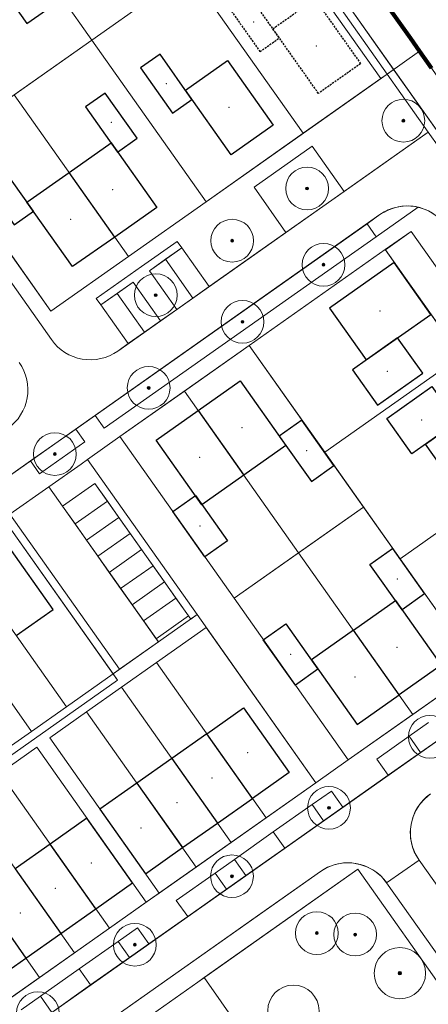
# Model space of a CAD drawing. Extents: x 168554 to 174410, y 515675 to 521218.
# Tile 104 of 110: x 172385 to 172436, y 518929 to 519054. Entities that reach past the tile are written whole.
import ezdxf

# ---------------------------------------------------------------- set-up
doc = ezdxf.new("R2010")
doc.units = 0
doc.header["$MEASUREMENT"] = 0
doc.linetypes.add('DASHED2', pattern=[0.375, 0.25, -0.125])
doc.linetypes.add('VW-1-1_STREEP', pattern=[2, 1, -1])
for name, color, linetype, lineweight in [('Algemeen - 1411 Basislijnen deelgebieden', 5, 'Continuous', 90), ('Deelgebied 3.2 - 1070 Ondergrond ontwerp', 7, 'Continuous', 9), ('Deelgebied 3.2 - 1070 Ondergrond ontwerp bomen', 7, 'Continuous', 9), ('Deelgebied 3.2 - 1071 Ondergrond bijgebouwen', 7, 'Continuous', 30), ('Deelgebied 3.2 - 1071 Ondergrond panden', 7, 'Continuous', 30), ('Deelgebied 3.2 - bijgebouwen', 253, 'Continuous', 9), ('Deelgebied 3.2 - grondgebonden woningen', 253, 'Continuous', 9)]:
    doc.layers.add(name, color=color, linetype=linetype, lineweight=lineweight)

msp = doc.modelspace()

# ---------------------------------------------------------------- hatches: boundary and pattern name
at = {"layer": 'Deelgebied 3.2 - 1070 Ondergrond ontwerp bomen', "ltscale": 0.1}
h = msp.add_hatch(color=256, dxfattribs=at)
edge = h.paths.add_edge_path()
edge.add_arc((172433.07, 519040.86), 0.18, 0, 360)
h = msp.add_hatch(color=256, dxfattribs=at)
edge = h.paths.add_edge_path()
edge.add_arc((172420.91, 519032.28), 0.18, 0, 360)
h = msp.add_hatch(color=256, dxfattribs=at)
edge = h.paths.add_edge_path()
edge.add_arc((172411.46, 519025.69), 0.18, 0, 360)
h = msp.add_hatch(color=256, dxfattribs=at)
edge = h.paths.add_edge_path()
edge.add_arc((172422.98, 519022.65), 0.18, 0, 360)
h = msp.add_hatch(color=256, dxfattribs=at)
edge = h.paths.add_edge_path()
edge.add_arc((172401.8, 519018.8), 0.18, 0, 360)
h = msp.add_hatch(color=256, dxfattribs=at)
edge = h.paths.add_edge_path()
edge.add_arc((172412.76, 519015.44), 0.18, 0, 360)
h = msp.add_hatch(color=256, dxfattribs=at)
edge = h.paths.add_edge_path()
edge.add_arc((172400.91, 519007.08), 0.18, 0, 360)
h = msp.add_hatch(color=256, dxfattribs=at)
edge = h.paths.add_edge_path()
edge.add_arc((172389.07, 518998.72), 0.18, 0, 360)
h = msp.add_hatch(color=256, dxfattribs=at)
edge = h.paths.add_edge_path()
edge.add_arc((172423.68, 518954), 0.18, 0, 360)
h = msp.add_hatch(color=256, dxfattribs=at)
edge = h.paths.add_edge_path()
edge.add_arc((172411.43, 518945.35), 0.18, 0, 360)
h = msp.add_hatch(color=256, dxfattribs=at)
edge = h.paths.add_edge_path()
edge.add_arc((172422.15, 518938.17), 0.18, 0, 360)
h = msp.add_hatch(color=256, dxfattribs=at)
edge = h.paths.add_edge_path()
edge.add_arc((172426.98, 518937.98), 0.18, 0, 360)
h = msp.add_hatch(color=256, dxfattribs=at)
edge = h.paths.add_edge_path()
edge.add_arc((172399.17, 518936.7), 0.18, 0, 360)
h = msp.add_hatch(color=256, dxfattribs=at)
edge = h.paths.add_edge_path()
edge.add_arc((172432.63, 518933.1), 0.216, 0, 360)

# ---------------------------------------------------------------- linework, layer by layer
at = {"layer": 'Algemeen - 1411 Basislijnen deelgebieden'}
msp.add_lwpolyline([(172383.23, 519123.18), (172387.84, 519116.64), (172392.45, 519110.11), (172397.06, 519103.57), (172401.67, 519097.03), (172403.36, 519094.65), (172404.62, 519092.85), (172406.29, 519090.5), (172410.9, 519083.96), (172415.51, 519077.42), (172420.12, 519070.89), (172420.7, 519070.07), (172424.73, 519064.35), (172429.35, 519057.81), (172433.96, 519051.28), (172435.11, 519049.64), (172436.63, 519047.49)], dxfattribs=at)
at = {"layer": 'Deelgebied 3.2 - 1070 Ondergrond ontwerp'}
for p, q in [((172551.18, 518878.2), (172310.78, 519218.92)), ((172342.48, 519173.99), (172551.18, 518878.2)), ((172431.84, 519047.34), (172403.02, 519088.19)), ((172393.74, 519051.05), (172379.32, 519071.47)), ((172393.74, 519051.05), (172379.32, 519071.47)), ((172379.32, 519071.47), (172393.74, 519051.05)), ((172393.74, 519051.05), (172379.32, 519071.47)), ((172435.11, 519049.64), (172420.7, 519070.07)), ((172416.61, 519067.19), (172393.74, 519051.05)), ((172416.61, 519067.19), (172393.74, 519051.05)), ((172415.8, 519066.61), (172430.21, 519046.18)), ((172416.61, 519067.19), (172431.03, 519046.76)), ((172431.03, 519046.76), (172416.61, 519067.19)), ((172416.61, 519067.19), (172431.03, 519046.76)), ((172431.03, 519046.76), (172416.61, 519067.19)), ((172431.03, 519046.76), (172416.61, 519067.19)), ((172405.99, 519059.69), (172393.74, 519051.05)), ((172393.74, 519051.05), (172405.99, 519059.69)), ((172405.99, 519059.69), (172420.4, 519039.27)), ((172420.4, 519039.27), (172405.99, 519059.69)), ((172429.35, 519057.81), (172433.96, 519051.28)), ((172433.96, 519051.28), (172429.35, 519057.81)), ((172433.96, 519051.28), (172429.35, 519057.81)), ((172433.96, 519051.28), (172429.35, 519057.81)), ((172388.64, 519013.18), (172360.1, 519053.62)), ((172360.1, 519053.62), (172388.64, 519013.18)), ((172393.74, 519051.05), (172374.13, 519037.21)), ((172374.13, 519037.21), (172393.74, 519051.05)), ((172393.74, 519051.05), (172383.93, 519044.13)), ((172383.93, 519044.13), (172393.74, 519051.05)), ((172408.15, 519030.62), (172393.74, 519051.05)), ((172393.74, 519051.05), (172408.15, 519030.62)), ((172408.15, 519030.62), (172393.74, 519051.05)), ((172393.74, 519051.05), (172408.15, 519030.62)), ((172433.96, 519051.28), (172435.11, 519049.64)), ((172435.11, 519049.64), (172433.96, 519051.28)), ((172435.11, 519049.64), (172433.96, 519051.28)), ((172435.11, 519049.64), (172433.96, 519051.28)), ((172431.03, 519046.76), (172435.11, 519049.64)), ((172435.11, 519049.64), (172436.37, 519047.86)), ((172436.63, 519047.49), (172435.11, 519049.64)), ((172439.72, 519043.11), (172435.11, 519049.64)), ((172439.72, 519043.11), (172435.11, 519049.64)), ((172408.15, 519030.62), (172431.03, 519046.76)), ((172420.4, 519039.27), (172431.03, 519046.76)), ((172431.03, 519046.76), (172430.21, 519046.18)), ((172430.21, 519046.18), (172431.03, 519046.76)), ((172431.84, 519047.34), (172431.03, 519046.76)), ((172431.03, 519046.76), (172431.84, 519047.34)), ((172431.03, 519046.76), (172436.22, 519039.41)), ((172436.22, 519039.41), (172431.03, 519046.76)), ((172477.97, 518981.97), (172431.84, 519047.34)), ((172430.21, 519046.18), (172420.4, 519039.27)), ((172398.35, 519023.7), (172383.93, 519044.13)), ((172383.93, 519044.13), (172398.35, 519023.7)), ((172436.22, 519039.41), (172397, 519011.74)), ((172420.4, 519039.27), (172408.15, 519030.62)), ((172408.15, 519030.62), (172420.4, 519039.27)), ((172425.59, 519031.91), (172436.22, 519039.41)), ((172475.71, 518983.44), (172436.22, 519039.41)), ((172436.22, 519039.41), (172475.71, 518983.44)), ((172374.13, 519037.21), (172388.54, 519016.78)), ((172388.54, 519016.78), (172374.13, 519037.21)), ((172374.13, 519037.21), (172388.54, 519016.78)), ((172414.21, 519032.44), (172421.56, 519037.63)), ((172421.56, 519037.63), (172414.21, 519032.44)), ((172421.56, 519037.63), (172425.59, 519031.91)), ((172425.59, 519031.91), (172421.56, 519037.63)), ((172418.24, 519026.72), (172414.21, 519032.44)), ((172414.21, 519032.44), (172418.24, 519026.72)), ((172418.24, 519026.72), (172425.59, 519031.91)), ((172388.54, 519016.78), (172408.15, 519030.62)), ((172408.15, 519030.62), (172398.35, 519023.7)), ((172398.35, 519023.7), (172408.15, 519030.62)), ((172434.92, 519029.92), (172429.63, 519026.19)), ((172429.63, 519026.19), (172434.92, 519029.92)), ((172429.63, 519026.19), (172434.92, 519029.92)), ((172430.11, 519028.98), (172307.82, 518942.69)), ((172430.11, 519028.98), (172428.48, 519027.83)), ((172428.48, 519027.83), (172394.16, 519003.61)), ((172408.55, 519019.88), (172418.24, 519026.72)), ((172428.48, 519027.83), (172429.63, 519026.19)), ((172429.63, 519026.19), (172428.48, 519027.83)), ((172430.78, 519024.56), (172434.05, 519026.86)), ((172434.05, 519026.86), (172430.78, 519024.56)), ((172430.8, 519024.53), (172434.07, 519026.84)), ((172434.05, 519026.86), (172439.82, 519018.69)), ((172439.82, 519018.69), (172434.05, 519026.86)), ((172434.07, 519026.84), (172462.88, 518986.01)), ((172429.63, 519026.19), (172395.31, 519001.98)), ((172395.31, 519001.98), (172429.63, 519026.19)), ((172400.02, 519022.43), (172404.51, 519025.6)), ((172404.51, 519025.6), (172400.02, 519022.43)), ((172404.51, 519025.6), (172405.09, 519024.79)), ((172405.09, 519024.79), (172404.51, 519025.6)), ((172401, 519021.9), (172405.09, 519024.79)), ((172405.09, 519024.79), (172403.04, 519023.34)), ((172405.09, 519024.79), (172408.55, 519019.88)), ((172408.55, 519019.88), (172405.09, 519024.79)), ((172413.62, 519012.45), (172430.78, 519024.56)), ((172430.78, 519024.56), (172413.62, 519012.45)), ((172430.78, 519024.56), (172413.62, 519012.45)), ((172459.61, 518983.7), (172430.78, 519024.56)), ((172430.78, 519024.56), (172436.55, 519016.39)), ((172440.3, 519011.07), (172430.78, 519024.56)), ((172459.61, 518983.7), (172430.8, 519024.53)), ((172398.35, 519023.7), (172388.54, 519016.78)), ((172388.54, 519016.78), (172398.35, 519023.7)), ((172403.04, 519023.34), (172401, 519021.9)), ((172403.04, 519023.34), (172406.5, 519018.44)), ((172406.5, 519018.44), (172403.04, 519023.34)), ((172394.3, 519018.4), (172400.02, 519022.43)), ((172400.02, 519022.43), (172394.3, 519018.4)), ((172404.46, 519017), (172401, 519021.9)), ((172401, 519021.9), (172404.46, 519017)), ((172394.87, 519017.58), (172398.96, 519020.46)), ((172398.96, 519020.46), (172396.92, 519019.02)), ((172398.96, 519020.46), (172402.42, 519015.56)), ((172402.42, 519015.56), (172398.96, 519020.46)), ((172406.5, 519018.44), (172408.55, 519019.88)), ((172394.87, 519017.58), (172394.3, 519018.4)), ((172394.3, 519018.4), (172394.87, 519017.58)), ((172396.92, 519019.02), (172394.87, 519017.58)), ((172396.92, 519019.02), (172400.37, 519014.12)), ((172400.37, 519014.12), (172396.92, 519019.02)), ((172404.46, 519017), (172406.5, 519018.44)), ((172398.33, 519012.68), (172394.87, 519017.58)), ((172394.87, 519017.58), (172398.33, 519012.68)), ((172402.42, 519015.56), (172404.05, 519016.71)), ((172404.05, 519016.71), (172404.46, 519017)), ((172400.37, 519014.12), (172402.42, 519015.56)), ((172398.33, 519012.68), (172400.37, 519014.12)), ((172397, 519011.74), (172398.33, 519012.68)), ((172413.62, 519012.45), (172397.28, 519000.92)), ((172405.44, 519006.67), (172413.62, 519012.45)), ((172413.62, 519012.45), (172405.44, 519006.67)), ((172428.04, 518992.02), (172413.62, 519012.45)), ((172413.62, 519012.45), (172442.45, 518971.6)), ((172428.04, 518992.02), (172413.62, 519012.45)), ((172413.62, 519012.45), (172423.14, 518998.97)), ((172440.3, 519011.07), (172423.14, 518998.97)), ((172423.14, 518998.97), (172440.3, 519011.07)), ((172397.28, 519000.92), (172405.44, 519006.67)), ((172405.44, 519006.67), (172397.28, 519000.92)), ((172419.85, 518986.25), (172405.44, 519006.67)), ((172405.44, 519006.67), (172419.85, 518986.25)), ((172394.16, 519003.61), (172391.71, 519001.88)), ((172395.31, 519001.98), (172394.16, 519003.61)), ((172394.16, 519003.61), (172395.31, 519001.98)), ((172391.71, 519001.88), (172385.99, 518997.85)), ((172391.71, 519001.88), (172392.86, 519000.25)), ((172392.86, 519000.25), (172391.71, 519001.88)), ((172393.2, 518998.04), (172397.28, 519000.92)), ((172397.28, 519000.92), (172393.2, 518998.04)), ((172411.69, 518980.49), (172397.28, 519000.92)), ((172397.28, 519000.92), (172411.69, 518980.49)), ((172397.28, 519000.92), (172411.69, 518980.49)), ((172392.86, 519000.25), (172387.14, 518996.21)), ((172387.14, 518996.21), (172392.86, 519000.25)), ((172392.38, 518997.46), (172393.2, 518998.04)), ((172393.2, 518998.04), (172392.38, 518997.46)), ((172393.2, 518998.04), (172407.03, 518978.43)), ((172407.03, 518978.43), (172393.2, 518998.04)), ((172423.14, 518998.97), (172432.66, 518985.48)), ((172385.99, 518997.85), (172381.08, 518994.39)), ((172387.14, 518996.21), (172385.99, 518997.85)), ((172385.99, 518997.85), (172387.14, 518996.21)), ((172388.29, 518994.58), (172392.38, 518997.46)), ((172392.38, 518997.46), (172388.29, 518994.58)), ((172449.81, 518997.58), (172432.66, 518985.48)), ((172432.66, 518985.48), (172449.81, 518997.58)), ((172383.39, 518991.12), (172388.29, 518994.58)), ((172388.29, 518994.58), (172383.39, 518991.12)), ((172402.13, 518974.97), (172388.29, 518994.58)), ((172388.29, 518994.58), (172390.02, 518992.13)), ((172390.02, 518992.13), (172394.11, 518995.01)), ((172394.11, 518995.01), (172390.02, 518992.13)), ((172394.11, 518995.01), (172406.22, 518977.85)), ((172395.69, 518992.76), (172394.11, 518995.01)), ((172390.02, 518992.13), (172391.61, 518989.88)), ((172395.69, 518992.76), (172391.61, 518989.88)), ((172391.61, 518989.88), (172395.69, 518992.76)), ((172397.14, 518990.72), (172395.69, 518992.76)), ((172411.69, 518980.49), (172428.04, 518992.02)), ((172419.85, 518986.25), (172428.04, 518992.02)), ((172428.04, 518992.02), (172419.85, 518986.25)), ((172428.04, 518992.02), (172442.45, 518971.6)), ((172442.45, 518971.6), (172428.04, 518992.02)), ((172396.99, 518970.12), (172382.57, 518990.54)), ((172382.57, 518990.54), (172396.41, 518970.93)), ((172396.41, 518970.93), (172382.57, 518990.54)), ((172383.39, 518991.12), (172397.23, 518971.51)), ((172397.23, 518971.51), (172383.39, 518991.12)), ((172397.14, 518990.72), (172393.05, 518987.84)), ((172393.05, 518987.84), (172397.14, 518990.72)), ((172398.58, 518988.68), (172397.14, 518990.72)), ((172391.61, 518989.88), (172393.05, 518987.84)), ((172398.58, 518988.68), (172394.49, 518985.8)), ((172394.49, 518985.8), (172398.58, 518988.68)), ((172400.02, 518986.64), (172398.58, 518988.68)), ((172393.05, 518987.84), (172394.49, 518985.8)), ((172376.69, 518986.39), (172390.53, 518966.78)), ((172390.53, 518966.78), (172376.69, 518986.39)), ((172394.49, 518985.8), (172395.93, 518983.75)), ((172400.02, 518986.64), (172395.93, 518983.75)), ((172395.93, 518983.75), (172400.02, 518986.64)), ((172401.46, 518984.59), (172400.02, 518986.64)), ((172419.85, 518986.25), (172411.69, 518980.49)), ((172411.69, 518980.49), (172419.85, 518986.25)), ((172434.26, 518965.82), (172419.85, 518986.25)), ((172419.85, 518986.25), (172434.26, 518965.82)), ((172401.46, 518984.59), (172397.37, 518981.71)), ((172397.37, 518981.71), (172401.46, 518984.59)), ((172402.9, 518982.55), (172401.46, 518984.59)), ((172432.66, 518985.48), (172442.45, 518971.6)), ((172372.28, 518983.28), (172386.12, 518963.67)), ((172386.12, 518963.67), (172372.28, 518983.28)), ((172395.93, 518983.75), (172397.37, 518981.71)), ((172402.9, 518982.55), (172398.81, 518979.67)), ((172398.81, 518979.67), (172402.9, 518982.55)), ((172404.34, 518980.51), (172402.9, 518982.55)), ((172351.43, 518901.87), (172463.84, 518981.18)), ((172397.37, 518981.71), (172398.81, 518979.67)), ((172398.81, 518979.67), (172400.26, 518977.62)), ((172404.34, 518980.51), (172400.26, 518977.62)), ((172400.26, 518977.62), (172404.34, 518980.51)), ((172405.93, 518978.26), (172404.34, 518980.51)), ((172426.11, 518960.07), (172411.69, 518980.49)), ((172426.11, 518960.07), (172411.69, 518980.49)), ((172411.69, 518980.49), (172426.11, 518960.07)), ((172407.03, 518978.43), (172396.41, 518970.93)), ((172405.93, 518978.26), (172401.84, 518975.38)), ((172401.84, 518975.38), (172405.93, 518978.26)), ((172406.22, 518977.85), (172405.93, 518978.26)), ((172407.03, 518978.43), (172406.22, 518977.85)), ((172406.22, 518977.85), (172407.03, 518978.43)), ((172422.02, 518957.18), (172407.03, 518978.43)), ((172400.26, 518977.62), (172401.84, 518975.38)), ((172401.89, 518972.36), (172408.19, 518976.79)), ((172408.19, 518976.79), (172401.89, 518972.36)), ((172408.19, 518976.79), (172422.02, 518957.18)), ((172422.02, 518957.18), (172408.19, 518976.79)), ((172402.13, 518974.97), (172397.23, 518971.51)), ((172397.23, 518971.51), (172402.13, 518974.97)), ((172401.84, 518975.38), (172402.13, 518974.97)), ((172397.48, 518969.24), (172401.89, 518972.36)), ((172401.89, 518972.36), (172397.48, 518969.24)), ((172415.73, 518952.75), (172401.89, 518972.36)), ((172401.89, 518972.36), (172415.73, 518952.75)), ((172396.41, 518970.93), (172390.53, 518966.78)), ((172390.53, 518966.78), (172396.41, 518970.93)), ((172397.23, 518971.51), (172396.41, 518970.93)), ((172396.41, 518970.93), (172397.23, 518971.51)), ((172396.41, 518970.93), (172396.99, 518970.12)), ((172442.45, 518971.6), (172426.11, 518960.07)), ((172442.45, 518971.6), (172434.26, 518965.82)), ((172434.26, 518965.82), (172442.45, 518971.6)), ((172396.99, 518970.12), (172376.31, 518955.53)), ((172376.31, 518955.53), (172396.99, 518970.12)), ((172396.99, 518970.12), (172396.99, 518970.12)), ((172393.07, 518966.13), (172397.48, 518969.24)), ((172397.48, 518969.24), (172393.07, 518966.13)), ((172411.32, 518949.63), (172397.48, 518969.24)), ((172397.48, 518969.24), (172411.32, 518949.63)), ((172390.53, 518966.78), (172386.12, 518963.67)), ((172386.12, 518963.67), (172390.53, 518966.78)), ((172388.41, 518962.84), (172393.07, 518966.13)), ((172393.07, 518966.13), (172388.41, 518962.84)), ((172406.91, 518946.52), (172393.07, 518966.13)), ((172393.07, 518966.13), (172406.91, 518946.52)), ((172434.26, 518965.82), (172426.11, 518960.07)), ((172426.11, 518960.07), (172434.26, 518965.82)), ((172433.81, 518963.06), (172436.26, 518964.79)), ((172436.26, 518964.79), (172433.81, 518963.06)), ((172386.12, 518963.67), (172381.7, 518960.56)), ((172381.7, 518960.56), (172386.12, 518963.67)), ((172402.25, 518943.23), (172388.41, 518962.84)), ((172388.41, 518962.84), (172402.25, 518943.23)), ((172429.73, 518960.17), (172433.81, 518963.06)), ((172433.81, 518963.06), (172429.73, 518960.17)), ((172433.81, 518963.06), (172435.25, 518961.01)), ((172435.25, 518961.01), (172433.81, 518963.06)), ((172435.25, 518961.01), (172437.71, 518962.74)), ((172382.12, 518958.4), (172386.78, 518961.69)), ((172386.78, 518961.69), (172382.12, 518958.4)), ((172386.78, 518961.69), (172400.61, 518942.08)), ((172400.61, 518942.08), (172386.78, 518961.69)), ((172431.17, 518958.13), (172435.25, 518961.01)), ((172426.11, 518960.07), (172422.02, 518957.18)), ((172422.02, 518957.18), (172426.11, 518960.07)), ((172431.17, 518958.13), (172429.73, 518960.17)), ((172429.73, 518960.17), (172431.17, 518958.13)), ((172395.96, 518938.79), (172382.12, 518958.4)), ((172382.12, 518958.4), (172395.96, 518938.79)), ((172401.43, 518942.66), (172422.02, 518957.18)), ((172422.02, 518957.18), (172415.73, 518952.75)), ((172415.73, 518952.75), (172422.02, 518957.18)), ((172425.43, 518954.08), (172431.17, 518958.13)), ((172421.56, 518954.41), (172423.99, 518956.13)), ((172423.99, 518956.13), (172421.56, 518954.41)), ((172423.99, 518956.13), (172425.43, 518954.08)), ((172425.43, 518954.08), (172423.99, 518956.13)), ((172436.49, 518955.77), (172435.77, 518955.16)), ((172435.77, 518955.16), (172436.49, 518955.77)), ((172391.54, 518935.68), (172377.71, 518955.29)), ((172377.71, 518955.29), (172391.54, 518935.68)), ((172435.14, 518954.46), (172434.64, 518953.66)), ((172434.64, 518953.66), (172435.14, 518954.46)), ((172435.77, 518955.16), (172435.14, 518954.46)), ((172435.14, 518954.46), (172435.77, 518955.16)), ((172416.65, 518950.95), (172421.56, 518954.41)), ((172421.56, 518954.41), (172416.65, 518950.95)), ((172421.56, 518954.41), (172423, 518952.37)), ((172423, 518952.37), (172421.56, 518954.41)), ((172423, 518952.37), (172425.43, 518954.08)), ((172434.64, 518953.66), (172434.27, 518952.8)), ((172434.27, 518952.8), (172434.64, 518953.66)), ((172387.13, 518932.57), (172373.3, 518952.18)), ((172373.3, 518952.18), (172387.13, 518932.57)), ((172415.73, 518952.75), (172411.32, 518949.63)), ((172411.32, 518949.63), (172415.73, 518952.75)), ((172418.1, 518948.91), (172423, 518952.37)), ((172434.27, 518952.8), (172434.04, 518951.88)), ((172434.04, 518951.88), (172434.27, 518952.8)), ((172411.75, 518947.49), (172416.65, 518950.95)), ((172416.65, 518950.95), (172411.75, 518947.49)), ((172418.1, 518948.91), (172416.65, 518950.95)), ((172416.65, 518950.95), (172418.1, 518948.91)), ((172434.04, 518951.88), (172433.95, 518950.95)), ((172433.95, 518950.95), (172434.04, 518951.88)), ((172433.95, 518950.95), (172434.01, 518950.01)), ((172434.01, 518950.01), (172433.95, 518950.95)), ((172411.32, 518949.63), (172406.91, 518946.52)), ((172406.91, 518946.52), (172411.32, 518949.63)), ((172434.01, 518950.01), (172434.22, 518949.09)), ((172434.22, 518949.09), (172434.01, 518950.01)), ((172413.19, 518945.45), (172418.1, 518948.91)), ((172434.22, 518949.09), (172434.57, 518948.21)), ((172434.57, 518948.21), (172434.22, 518949.09)), ((172409.3, 518945.76), (172411.75, 518947.49)), ((172411.75, 518947.49), (172409.3, 518945.76)), ((172413.19, 518945.45), (172411.75, 518947.49)), ((172411.75, 518947.49), (172413.19, 518945.45)), ((172425.51, 518947.04), (172424.48, 518946.85)), ((172424.48, 518946.85), (172425.51, 518947.04)), ((172426.56, 518947.04), (172425.51, 518947.04)), ((172425.51, 518947.04), (172426.56, 518947.04)), ((172427.59, 518946.86), (172426.56, 518947.04)), ((172426.56, 518947.04), (172427.59, 518946.86)), ((172435.05, 518947.4), (172430.96, 518944.52)), ((172430.96, 518944.52), (172435.05, 518947.4)), ((172434.57, 518948.21), (172435.05, 518947.4)), ((172435.05, 518947.4), (172434.57, 518948.21)), ((172460.7, 518911.04), (172435.05, 518947.4)), ((172435.05, 518947.4), (172460.7, 518911.04)), ((172354.31, 518897.78), (172422.6, 518945.97)), ((172422.6, 518945.97), (172361.91, 518903.15)), ((172406.91, 518946.52), (172402.25, 518943.23)), ((172402.25, 518943.23), (172406.91, 518946.52)), ((172404.4, 518942.3), (172409.3, 518945.76)), ((172409.3, 518945.76), (172404.4, 518942.3)), ((172407.1, 518931.97), (172427.31, 518946.23)), ((172427.31, 518946.23), (172407.91, 518932.54)), ((172409.3, 518945.76), (172410.74, 518943.72)), ((172410.74, 518943.72), (172409.3, 518945.76)), ((172422.6, 518945.97), (172413.94, 518939.86)), ((172413.94, 518939.86), (172422.6, 518945.97)), ((172423.5, 518946.49), (172422.6, 518945.97)), ((172422.6, 518945.97), (172423.5, 518946.49)), ((172424.48, 518946.85), (172423.5, 518946.49)), ((172423.5, 518946.49), (172424.48, 518946.85)), ((172456.13, 518905.37), (172427.31, 518946.23)), ((172427.31, 518946.23), (172456.13, 518905.37)), ((172428.57, 518946.51), (172427.59, 518946.86)), ((172427.59, 518946.86), (172428.57, 518946.51)), ((172429.48, 518945.99), (172428.57, 518946.51)), ((172428.57, 518946.51), (172429.48, 518945.99)), ((172430.29, 518945.32), (172429.48, 518945.99)), ((172429.48, 518945.99), (172430.29, 518945.32)), ((172410.74, 518943.72), (172413.19, 518945.45)), ((172430.96, 518944.52), (172430.29, 518945.32)), ((172430.29, 518945.32), (172430.96, 518944.52)), ((172430.96, 518944.52), (172456.62, 518908.16)), ((172456.62, 518908.16), (172430.96, 518944.52)), ((172405.84, 518940.26), (172410.74, 518943.72)), ((172375.61, 518924.44), (172401.43, 518942.66)), ((172400.61, 518942.08), (172395.96, 518938.79)), ((172395.96, 518938.79), (172400.61, 518942.08)), ((172402.25, 518943.23), (172400.61, 518942.08)), ((172400.61, 518942.08), (172402.25, 518943.23)), ((172401.43, 518942.66), (172401.43, 518942.66)), ((172405.84, 518940.26), (172404.4, 518942.3)), ((172404.4, 518942.3), (172405.84, 518940.26)), ((172400.94, 518936.8), (172405.84, 518940.26)), ((172413.94, 518939.86), (172410.5, 518937.42)), ((172410.5, 518937.42), (172413.94, 518939.86)), ((172395.96, 518938.79), (172391.54, 518935.68)), ((172391.54, 518935.68), (172395.96, 518938.79)), ((172397.04, 518937.11), (172399.5, 518938.84)), ((172399.5, 518938.84), (172397.04, 518937.11)), ((172399.5, 518938.84), (172400.94, 518936.8)), ((172400.94, 518936.8), (172399.5, 518938.84)), ((172410.5, 518937.42), (172355.92, 518898.92)), ((172355.92, 518898.92), (172410.5, 518937.42)), ((172392.14, 518933.65), (172397.04, 518937.11)), ((172397.04, 518937.11), (172392.14, 518933.65)), ((172397.04, 518937.11), (172398.49, 518935.07)), ((172398.49, 518935.07), (172397.04, 518937.11)), ((172398.49, 518935.07), (172400.94, 518936.8)), ((172391.54, 518935.68), (172387.13, 518932.57)), ((172387.13, 518932.57), (172391.54, 518935.68)), ((172393.58, 518931.61), (172398.49, 518935.07)), ((172387.24, 518930.19), (172392.14, 518933.65)), ((172392.14, 518933.65), (172387.24, 518930.19)), ((172393.58, 518931.61), (172392.14, 518933.65)), ((172392.14, 518933.65), (172393.58, 518931.61)), ((172387.13, 518932.57), (172382.72, 518929.45)), ((172382.72, 518929.45), (172387.13, 518932.57)), ((172407.91, 518932.54), (172407.1, 518931.97)), ((172407.91, 518932.54), (172407.1, 518931.97)), ((172422.33, 518912.12), (172407.91, 518932.54)), ((172407.91, 518932.54), (172422.33, 518912.12)), ((172422.33, 518912.12), (172407.91, 518932.54)), ((172388.68, 518928.15), (172393.58, 518931.61)), ((172407.1, 518931.97), (172396.47, 518924.47)), ((172396.47, 518924.47), (172407.1, 518931.97)), ((172407.1, 518931.97), (172396.47, 518924.47)), ((172384.79, 518928.47), (172387.24, 518930.19)), ((172387.24, 518930.19), (172384.79, 518928.47)), ((172388.68, 518928.15), (172387.24, 518930.19)), ((172387.24, 518930.19), (172388.68, 518928.15))]:
    msp.add_line(p, q, dxfattribs=at)
at = {"layer": 'Deelgebied 3.2 - 1070 Ondergrond ontwerp', "linetype": 'VW-1-1_STREEP'}
for p, q in [((172435.11, 519049.64), (172406.29, 519090.5)), ((172481.23, 518984.28), (172435.11, 519049.64))]:
    msp.add_line(p, q, dxfattribs=at)
at = {"layer": 'Deelgebied 3.2 - 1070 Ondergrond ontwerp'}
for centre, start, end in [((172433.57, 519024.08), 77.0163, 125.206), ((172433.57, 519024.08), 35.206, 125.206), ((172433.57, 519024.08), 35.206, 77.0163), ((172393.54, 519016.64), 215.206, 305.206), ((172393.54, 519016.64), 215.206, 305.206), ((172379.65, 519006.84), 305.206, 35.206), ((172379.65, 519006.84), 305.206, 35.206), ((172439.95, 518950.86), 125.206, 215.206), ((172439.95, 518950.86), 125.206, 215.206), ((172426.06, 518941.06), 35.206, 125.206), ((172426.06, 518941.06), 35.206, 125.206)]:
    msp.add_arc(centre, 6, start, end, dxfattribs=at)
at = {"layer": 'Deelgebied 3.2 - 1070 Ondergrond ontwerp bomen'}
for centre, radius in [((172433.07, 519040.86), 2.7), ((172433.07, 519040.86), 0.054), ((172420.91, 519032.28), 2.7), ((172420.91, 519032.28), 0.054), ((172411.46, 519025.69), 2.7), ((172411.46, 519025.69), 0.054), ((172422.98, 519022.65), 2.7), ((172422.98, 519022.65), 0.054), ((172401.8, 519018.8), 2.7), ((172401.8, 519018.8), 0.054), ((172412.76, 519015.44), 2.7), ((172412.76, 519015.44), 0.054), ((172400.91, 519007.08), 2.7), ((172400.91, 519007.08), 0.054), ((172389.07, 518998.72), 2.7), ((172389.07, 518998.72), 0.054), ((172436.4, 518962.97), 2.7), ((172423.68, 518954), 2.7), ((172423.68, 518954), 0.054), ((172411.43, 518945.35), 2.7), ((172411.43, 518945.35), 0.054), ((172422.15, 518938.17), 2.7), ((172426.98, 518937.98), 2.7), ((172399.17, 518936.7), 2.7), ((172422.15, 518938.17), 0.054), ((172426.98, 518937.98), 0.054), ((172399.17, 518936.7), 0.054), ((172432.63, 518933.1), 3.24), ((172432.63, 518933.1), 0.0648), ((172419.18, 518928.36), 3.24), ((172386.91, 518928.05), 2.7)]:
    msp.add_circle(centre, radius, dxfattribs=at)
at = {"layer": 'Deelgebied 3.2 - 1070 Ondergrond ontwerp bomen', "ltscale": 0.1}
for centre, radius in [((172433.07, 519040.86), 0.18), ((172420.91, 519032.28), 0.18), ((172411.46, 519025.69), 0.18), ((172422.98, 519022.65), 0.18), ((172401.8, 519018.8), 0.18), ((172412.76, 519015.44), 0.18), ((172400.91, 519007.08), 0.18), ((172389.07, 518998.72), 0.18), ((172423.68, 518954), 0.18), ((172411.43, 518945.35), 0.18), ((172422.15, 518938.17), 0.18), ((172426.98, 518937.98), 0.18), ((172399.17, 518936.7), 0.18), ((172432.63, 518933.1), 0.216)]:
    msp.add_circle(centre, radius, dxfattribs=at)
at = {"layer": 'Deelgebied 3.2 - 1071 Ondergrond bijgebouwen', "linetype": 'Continuous'}
for points in [[(172383.95, 519060.58), (172381.5, 519058.85), (172385.54, 519053.13), (172387.99, 519054.86)], [(172402.35, 519049.25), (172399.89, 519047.52), (172403.93, 519041.8), (172406.38, 519043.53)], [(172395.4, 519044.35), (172392.95, 519042.62), (172396.99, 519036.9), (172399.44, 519038.63)], [(172382.33, 519035.13), (172379.88, 519033.4), (172383.91, 519027.68), (172386.36, 519029.41)], [(172420.26, 519003.01), (172417.4, 519000.99), (172421.45, 518995.25), (172424.3, 518997.29)], [(172406.81, 518993.48), (172410.85, 518987.76), (172408.01, 518985.72), (172403.95, 518991.47)], [(172431.71, 518986.78), (172435.74, 518981.06), (172432.9, 518979.02), (172428.85, 518984.77)], [(172418.24, 518977.25), (172422.28, 518971.53), (172419.44, 518969.49), (172415.38, 518975.23)]]:
    msp.add_lwpolyline(points, close=True, dxfattribs=at)
at = {"layer": 'Deelgebied 3.2 - 1071 Ondergrond bijgebouwen', "linetype": 'DASHED2'}
msp.add_lwpolyline([(172413.38, 519057.04), (172410.93, 519055.31), (172414.96, 519049.59), (172417.41, 519051.32)], close=True, dxfattribs=at)
at = {"layer": 'Deelgebied 3.2 - 1071 Ondergrond bijgebouwen'}
for points in [[(172432.34, 519013.42), (172426.63, 519009.37), (172429.82, 519004.89), (172435.52, 519008.94)], [(172436.67, 519007.28), (172439.86, 519002.8), (172434.15, 518998.75), (172430.97, 519003.23)]]:
    msp.add_lwpolyline(points, close=True, dxfattribs=at)
at = {"layer": 'Deelgebied 3.2 - 1071 Ondergrond panden', "linetype": 'Continuous'}
for p, q in [((172396.62, 519026.15), (172390.85, 519034.32)), ((172407.17, 519004.22), (172412.93, 518996.05)), ((172432.53, 518968.27), (172426.77, 518976.44))]:
    msp.add_line(p, q, dxfattribs=at)
at = {"layer": 'Deelgebied 3.2 - 1071 Ondergrond panden'}
for p, q in [((172408.24, 518963.37), (172403.82, 518960.25)), ((172414, 518955.2), (172408.24, 518963.37)), ((172403.82, 518960.25), (172399.41, 518957.14)), ((172403.82, 518960.25), (172409.59, 518952.08)), ((172399.41, 518957.14), (172405.18, 518948.97)), ((172409.59, 518952.08), (172414, 518955.2)), ((172405.18, 518948.97), (172409.59, 518952.08)), ((172388.46, 518949.42), (172384.05, 518946.3)), ((172394.23, 518941.24), (172388.46, 518949.42)), ((172384.05, 518946.3), (172389.82, 518938.13)), ((172379.64, 518943.19), (172385.4, 518935.02)), ((172389.82, 518938.13), (172394.23, 518941.24)), ((172385.4, 518935.02), (172389.82, 518938.13)), ((172380.99, 518931.91), (172385.4, 518935.02))]:
    msp.add_line(p, q, dxfattribs=at)
at = {"layer": 'Deelgebied 3.2 - 1071 Ondergrond panden', "linetype": 'DASHED2'}
msp.add_lwpolyline([(172421.9, 519056.23), (172427.67, 519048.06), (172422.35, 519044.31), (172416.59, 519052.48)], close=True, dxfattribs=at)
at = {"layer": 'Deelgebied 3.2 - 1071 Ondergrond panden', "linetype": 'Continuous'}
msp.add_lwpolyline([(172410.87, 519048.45), (172416.63, 519040.28), (172411.32, 519036.53), (172405.56, 519044.7)], close=True, dxfattribs=at)
for points in [[(172390.85, 519034.32), (172396.16, 519038.07), (172401.93, 519029.9), (172396.62, 519026.15)], [(172396.62, 519026.15), (172391.3, 519022.41), (172385.54, 519030.58), (172390.85, 519034.32)], [(172407.17, 519004.22), (172412.48, 519007.97), (172418.24, 518999.8), (172412.93, 518996.05)], [(172412.93, 518996.05), (172407.62, 518992.31), (172401.85, 519000.48), (172407.17, 519004.22)], [(172426.77, 518976.44), (172432.08, 518980.19), (172437.84, 518972.02), (172432.53, 518968.27)], [(172426.77, 518976.44), (172421.46, 518972.7), (172427.22, 518964.52), (172432.53, 518968.27)]]:
    msp.add_lwpolyline(points, dxfattribs=at)
at = {"layer": 'Deelgebied 3.2 - 1071 Ondergrond panden'}
for points in [[(172431.93, 519022.92), (172423.76, 519017.17), (172428.36, 519010.63), (172436.54, 519016.38)], [(172444.04, 519005.76), (172448.66, 518999.22), (172440.49, 518993.45), (172435.87, 518999.98)]]:
    msp.add_lwpolyline(points, close=True, dxfattribs=at)
for points in [[(172384.19, 518975.77), (172388.84, 518979.06), (172383.08, 518987.23), (172378.42, 518983.94)], [(172408.24, 518963.37), (172412.89, 518966.65), (172418.66, 518958.48), (172414, 518955.2)], [(172399.41, 518957.14), (172394.75, 518953.85), (172400.52, 518945.68), (172405.18, 518948.97)], [(172394.23, 518941.24), (172398.88, 518944.53), (172393.12, 518952.7), (172388.46, 518949.42)]]:
    msp.add_lwpolyline(points, dxfattribs=at)
at = {"layer": 'Deelgebied 3.2 - bijgebouwen'}
for p in [(172414.15, 519053.33), (172403.12, 519045.55), (172396.18, 519040.65), (172431.06, 519009.18), (172435.39, 519003.04), (172420.84, 518999.15), (172407.39, 518989.63), (172432.29, 518982.93), (172418.82, 518973.39)]:
    msp.add_point(p, dxfattribs=at)
at = {"layer": 'Deelgebied 3.2 - grondgebonden woningen'}
for p in [(172422.1, 519050.31), (172411.07, 519042.53), (172396.36, 519032.15), (172391.05, 519028.4), (172430.12, 519016.81), (172412.68, 519002.05), (172407.37, 518998.3), (172432.28, 518974.27), (172426.97, 518970.52), (172413.42, 518960.96), (172408.89, 518957.76), (172404.47, 518954.65), (172399.94, 518951.45), (172393.65, 518947.01), (172389.11, 518943.81), (172384.7, 518940.7)]:
    msp.add_point(p, dxfattribs=at)

doc.saveas('drawing.dxf')
